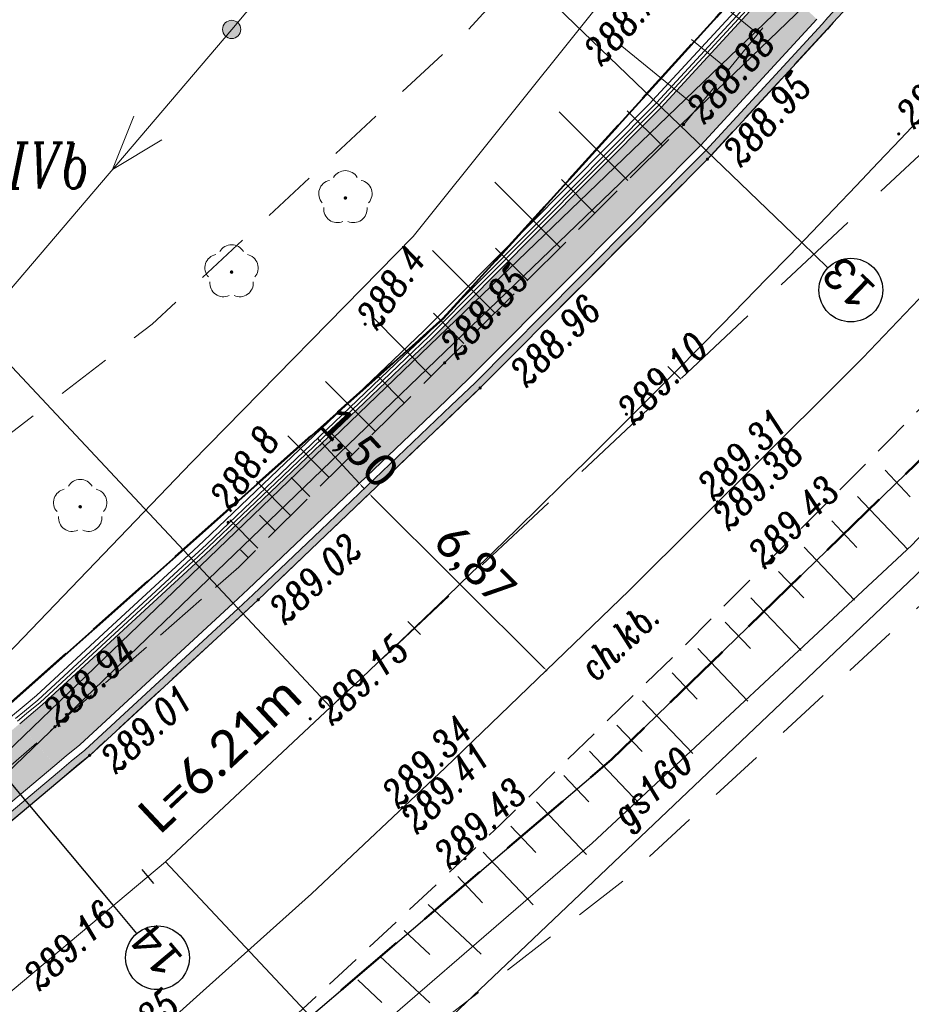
# Model space of a CAD drawing. Header units: metres. Extents: x -1 to 7476305, y 0 to 5497191.
# Tile 55 of 115: x 7475115 to 7475139, y 5496827 to 5496854. Entities that reach past the tile are written whole.
import ezdxf
from ezdxf.enums import TextEntityAlignment as Align

# ---------------------------------------------------------------- set-up
doc = ezdxf.new("R2010")
doc.units = ezdxf.units.M
for name, pattern in [('420-500', [1.5, 1, -0.5]), ('ACAD_ISO04W100', [30, 24, -3, 0, -3]), ('EGBO02-500', [2.5, 1.5, -1]), ('HIDDEN', [0.375, 0.25, -0.125]), ('KTCR02-500', [1.5, 1, -0.5]), ('KTJZ01-500', [2, 1.5, -0.5])]:
    doc.linetypes.add(name, pattern=pattern)
for name, color, linetype, lineweight, true_color in [('BUBZ01_1', 7, 'Continuous', 5, 0x0a0909), ('EGBD03', 7, 'Continuous', 5, 0x0a0909), ('EGBK02', 7, 'Continuous', 5, 0x0a0909), ('EGBO02', 7, 'Continuous', 5, 0x0a0909), ('KTCR02', 7, 'Continuous', 5, 0x0a0909), ('KTJZ01', 7, 'Continuous', 5, 0x0a0909), ('KTKR01', 7, 'Continuous', 5, 0x0a0909), ('KTOK05_01', 7, 'Continuous', 5, 0x0a0909), ('OBOP02_01', 7, 'Continuous', 5, 0x0a0909), ('RTPW01', 7, 'Continuous', 5, 0x0a0909), ('RTPW02', 7, 'Continuous', 5, 0x0a0909), ('suepnn', 7, 'Continuous', 5, 0x0a0909), ('SUPG_01', 7, 'Continuous', 5, 0x0a0909), ('SUSM04_01_E', 7, 'Continuous', 5, 0x0a0909)]:
    doc.layers.add(name, color=color, linetype=linetype, lineweight=lineweight, true_color=true_color)
for name, color, linetype in [('C-DROGI-KORYTARZE', 7, 'Continuous'), ('C-DROGI-PRZEKROJE', 7, 'Continuous'), ('C-DROGI-SYTUACJA', 7, 'Continuous'), ('C-DROGI-SYTUACJA-ETYKIETY', 7, 'Continuous'), ('C-SIECI-RURY', 150, 'Continuous'), ('D_ naprawakonstrukcji', 7, 'Continuous'), ('D_Granice pasa drogowego', 30, '420-500'), ('D_Linia charakterystyczna', 10, 'Continuous'), ('D_wymiary', 7, 'Continuous'), ('S-5_wymiary', 6, 'Continuous')]:
    doc.layers.add(name, color=color, linetype=linetype)
doc.layers.add('S-5_opis_poprzeczka', color=7, linetype='Continuous', lineweight=25)
doc.styles.add('! rom po 1.8mm', font='calibri.ttf', dxfattribs={"height": 0.9})
doc.styles.add('KAMIL', font='calibri.ttf', dxfattribs={"height": 0.75})
doc.styles.add('romans_pochyl', font='calibri.ttf', dxfattribs={"height": 0.75})
doc.styles.add('Style-ITALIC_1250', font='ITALIC_1250.shx')
doc.linetypes.add('KTOK05_01-500', pattern='A,3.75,[13,dgnlstyle-rozp_2015.shx,S=0.002778,R=0,X=0,Y=0],3.75', length=7.5)
doc.linetypes.add('OGRODZENIE1', pattern='A,6.35,-2.54,[133,ltypeshp.shx,S=2.54,R=0,X=-2.54,Y=0],-2.54,25.4', length=36.83)
doc.dimstyles.new('! 500', dxfattribs={"dimscale": 5, "dimtxt": 0.9, "dimasz": 0.18, "dimexe": 0.08, "dimexo": 0.04, "dimgap": 0.07, "dimtad": 1, "dimzin": 1, "dimtxsty": '! rom po 1.8mm', "dimcen": 0.09, "dimclrd": 256, "dimclre": 256, "dimclrt": 256, "dimazin": 1, "dimtfac": 1, "dimtix": 1, "dimtmove": 1, "dimatfit": 1, "dimfxl": 0.2, "dimlwd": -1, "dimlwe": -1, "dimarcsym": 0})

# ---------------------------------------------------------------- blocks, each defined once
blk = doc.blocks.new('*D91')
at = {"layer": 'D_wymiary', "transparency": 16777216}
for p, q in [((7475122.991, 5496842.122), (7475122.93, 5496842.188)), ((7475122.987, 5496841.995), (7475123.081, 5496842.083)), ((7475123.052, 5496842.056), (7475124.072, 5496840.955)), ((7475124.007, 5496840.895), (7475124.101, 5496840.983)), ((7475124.133, 5496840.889), (7475124.194, 5496840.823))]:
    blk.add_line(p, q, dxfattribs=at)
at = {"layer": 'D_wymiary', "lineweight": 30, "transparency": 16777216}
for points in [[(7475123.002, 5496842.132), (7475122.98, 5496842.111), (7475123.052, 5496842.056)], [(7475124.144, 5496840.9), (7475124.122, 5496840.879), (7475124.072, 5496840.955)]]:
    blk.add_solid(points, dxfattribs=at)
at = {"layer": 'Defpoints', "color": 0, "lineweight": 30, "transparency": 16777216}
for p in [(7475122.972, 5496841.982, 289.124), (7475123.992, 5496840.881, 289.095), (7475124.072, 5496840.955)]:
    blk.add_point(p, dxfattribs=at)
at = {"layer": 'D_wymiary', "lineweight": 30, "transparency": 16777216, "insert": (7475123.994, 5496841.906), "char_height": 0.9, "attachment_point": 5, "rotation": 312.8281, "style": '! rom po 1.8mm'}
blk.add_mtext('1,50', dxfattribs=at)
blk = doc.blocks.new('*D92')
at = {"layer": 'D_wymiary', "transparency": 16777216}
for p, q in [((7475124.339, 5496840.661), (7475124.374, 5496840.696)), ((7475124.41, 5496840.604), (7475129.147, 5496835.884)), ((7475129.224, 5496835.834), (7475129.183, 5496835.792))]:
    blk.add_line(p, q, dxfattribs=at)
at = {"layer": 'D_wymiary', "lineweight": 30, "transparency": 16777216}
for points in [[(7475124.42, 5496840.615), (7475124.399, 5496840.593), (7475124.346, 5496840.667)], [(7475129.158, 5496835.895), (7475129.136, 5496835.873), (7475129.211, 5496835.821)]]:
    blk.add_solid(points, dxfattribs=at)
at = {"layer": 'Defpoints', "color": 0, "lineweight": 30, "transparency": 16777216}
for p in [(7475124.325, 5496840.646, 288.974), (7475129.211, 5496835.821), (7475129.238, 5496835.848)]:
    blk.add_point(p, dxfattribs=at)
at = {"layer": 'D_wymiary', "lineweight": 30, "transparency": 16777216, "insert": (7475127.195, 5496838.662), "char_height": 0.9, "attachment_point": 5, "rotation": 315.1057, "style": '! rom po 1.8mm'}
blk.add_mtext('6,87', dxfattribs=at)
blk = doc.blocks.new('510')
at = {"layer": 'SUSM04_01_E', "linetype": 'Continuous', "lineweight": 13, "true_color": 0x7a7a7a}
h = blk.add_hatch(color=8, dxfattribs=at)
edge = h.paths.add_edge_path()
edge.add_arc((0, 0), 0.25, 0, 360)
at = {"layer": 'SUSM04_01_E', "color": 18, "linetype": 'Continuous', "lineweight": 13, "true_color": 0x0a0909}
blk.add_circle((0, 0), 0.25, dxfattribs=at)
blk = doc.blocks.new('RTPW02')
at = {"layer": 'RTPW02', "linetype": 'Continuous', "lineweight": 13, "true_color": 0x0a0909}
h = blk.add_hatch(color=18, dxfattribs=at)
edge = h.paths.add_edge_path()
edge.add_arc((0, 0), 0.045, 0, 360)
blk = doc.blocks.new('RTPW01')
at = {"layer": 'RTPW01', "linetype": 'Continuous', "lineweight": 13, "true_color": 0x0a0909}
h = blk.add_hatch(color=18, dxfattribs=at)
edge = h.paths.add_edge_path()
edge.add_arc((0, 0), 0.045, 0, 360)
blk = doc.blocks.new('MDCP_klauzula')
at = {"layer": 'OBOP02_01', "linetype": 'Continuous', "lineweight": 13}
h = blk.add_hatch(color=252, dxfattribs=at)
edge = h.paths.add_edge_path()
edge.add_arc((7475123.691, 5496848.786), 0.05, 0, 360)
h = blk.add_hatch(color=252, dxfattribs=at)
edge = h.paths.add_edge_path()
edge.add_arc((7475120.566, 5496846.751), 0.05, 0, 360)
h = blk.add_hatch(color=252, dxfattribs=at)
edge = h.paths.add_edge_path()
edge.add_arc((7475116.411, 5496840.31), 0.05, 0, 360)
at = {"layer": 'BUBZ01_1', "color": 252, "linetype": 'Continuous', "lineweight": 18}
for p, q in [((7475133.074, 5496854.87), (7475135.01, 5496853.288)), ((7475131.236, 5496852.988), (7475133.351, 5496851.259)), ((7475133.188, 5496853.132), (7475134.204, 5496852.302)), ((7475129.559, 5496851.152), (7475131.439, 5496849.267)), ((7475131.428, 5496851.18), (7475132.39, 5496850.215)), ((7475127.795, 5496849.221), (7475129.588, 5496847.422)), ((7475129.621, 5496849.292), (7475130.54, 5496848.371)), ((7475126.081, 5496847.345), (7475127.79, 5496845.63)), ((7475127.813, 5496847.405), (7475128.689, 5496846.526)), ((7475124.422, 5496845.529), (7475126.045, 5496843.893)), ((7475126.109, 5496845.625), (7475126.944, 5496844.787)), ((7475123.147, 5496843.751), (7475124.513, 5496842.374)), ((7475124.549, 5496843.922), (7475125.306, 5496843.16)), ((7475122.114, 5496842.256), (7475123.245, 5496841.116)), ((7475123.255, 5496842.374), (7475123.879, 5496841.745)), ((7475122.2, 5496841.113), (7475122.717, 5496840.592)), ((7475139.194, 5496840.583), (7475138.502, 5496841.311)), ((7475121.253, 5496841.011), (7475122.188, 5496840.068)), ((7475139.127, 5496839.136), (7475137.744, 5496840.59)), ((7475121.337, 5496840.081), (7475121.766, 5496839.649)), ((7475120.521, 5496839.953), (7475121.29, 5496839.177)), ((7475137.732, 5496839.194), (7475137.041, 5496839.921)), ((7475137.664, 5496837.748), (7475136.283, 5496839.201)), ((7475120.812, 5496839.131), (7475121.026, 5496838.915)), ((7475136.27, 5496837.806), (7475135.58, 5496838.532)), ((7475136.201, 5496836.361), (7475134.822, 5496837.812)), ((7475134.808, 5496836.418), (7475134.118, 5496837.143)), ((7475134.738, 5496834.973), (7475133.361, 5496836.422)), ((7475133.346, 5496835.029), (7475132.657, 5496835.753)), ((7475133.223, 5496833.536), (7475131.847, 5496834.984)), ((7475131.833, 5496833.593), (7475131.145, 5496834.317)), ((7475131.764, 5496832.152), (7475130.389, 5496833.598)), ((7475130.374, 5496832.209), (7475129.687, 5496832.931)), ((7475130.305, 5496830.768), (7475128.932, 5496832.213)), ((7475128.916, 5496830.824), (7475128.23, 5496831.546)), ((7475128.846, 5496829.384), (7475127.474, 5496830.828)), ((7475127.457, 5496829.44), (7475126.772, 5496830.161)), ((7475127.416, 5496828.029), (7475125.965, 5496829.389)), ((7475126.007, 5496828.021), (7475125.302, 5496828.681)), ((7475126.007, 5496826.693), (7475124.64, 5496827.974)), ((7475124.693, 5496826.699), (7475124.028, 5496827.321))]:
    blk.add_line(p, q, dxfattribs=at)
at = {"layer": 'EGBD03', "color": 96, "linetype": 'Continuous', "lineweight": 30, "flags": 128}
for points in [[(7475120.064, 5496824.042), (7475130.991, 5496833.37), (7475144.36, 5496846.35), (7475158.604, 5496863.121), (7475165.321, 5496871.433), (7475168.18, 5496869.31), (7475184.154, 5496852.062)], [(7475137.148, 5496857.357), (7475126.377, 5496845.473), (7475108.201, 5496829.327), (7475077.978, 5496850.544)]]:
    blk.add_lwpolyline(points, dxfattribs=at)
at = {"layer": 'EGBO02', "color": 252, "linetype": 'EGBO02-500', "lineweight": 18, "flags": 128}
for points in [[(7474912.596, 5496658.952), (7474940.276, 5496686.459), (7474968.571, 5496715.765), (7474999.422, 5496746.255), (7475028.237, 5496772.674), (7475043.438, 5496787.327), (7475072.159, 5496810.289), (7475094.114, 5496826.623), (7475118.388, 5496845.324), (7475126.952, 5496853.278), (7475138.024, 5496865.445)], [(7474926.693, 5496644.766), (7474954.52, 5496672.419), (7474982.797, 5496701.705), (7475013.214, 5496731.767), (7475041.938, 5496758.101), (7475056.651, 5496772.284), (7475084.376, 5496794.45), (7475106.187, 5496810.677), (7475131.323, 5496830.043), (7475141.178, 5496839.195), (7475152.816, 5496851.985)]]:
    blk.add_lwpolyline(points, dxfattribs=at)
at = {"layer": 'KTCR02', "color": 252, "linetype": 'KTCR02-500', "lineweight": 18, "flags": 128}
blk.add_lwpolyline([(7475114.805, 5496819.205), (7475116.53, 5496820.77), (7475120.11, 5496823.86), (7475119.87, 5496824.19), (7475121.36, 5496825.45), (7475124.15, 5496828.04), (7475127.95, 5496831.59), (7475132.86, 5496836.36), (7475138.62, 5496842.14), (7475143.52, 5496847.2), (7475145.6, 5496849.43), (7475149.48, 5496853.74), (7475155.06, 5496860.11), (7475160.92, 5496867.05), (7475163.7, 5496870.11)], dxfattribs=at)
at = {"layer": 'KTJZ01', "color": 252, "linetype": 'KTJZ01-500', "lineweight": 18, "flags": 128}
for points in [[(7474940.948, 5496678.227), (7474942.744, 5496679.768), (7474947.468, 5496684.472), (7474951.738, 5496688.783), (7474958.027, 5496695.193), (7474962.097, 5496699.235), (7474965.673, 5496702.794), (7474969.754, 5496707.034), (7474981.843, 5496719.552), (7474986.871, 5496724.456), (7474990.284, 5496728.016), (7474993.046, 5496730.57), (7474995.803, 5496733.399), (7474999.755, 5496737.308), (7475005.043, 5496742.399), (7475009.082, 5496746.263), (7475016.386, 5496752.922), (7475018.661, 5496754.834), (7475020.089, 5496756.127), (7475022.831, 5496758.571), (7475025.815, 5496761.182), (7475031.927, 5496766.616), (7475037.923, 5496771.877), (7475045.276, 5496778.075), (7475048.776, 5496780.871), (7475053.275, 5496784.409), (7475057.865, 5496787.982), (7475065.68, 5496793.821), (7475071.675, 5496798.251), (7475080.197, 5496804.617), (7475085.951, 5496808.863), (7475092.068, 5496813.415), (7475094.463, 5496815.318), (7475099.029, 5496818.877), (7475104.515, 5496823.229), (7475105.014, 5496823.868), (7475110.261, 5496828.106), (7475116.671, 5496833.487), (7475121.299, 5496837.758), (7475127.388, 5496843.57), (7475133.626, 5496849.85), (7475138.23, 5496854.845), (7475143.855, 5496861.074), (7475148.205, 5496866.026), (7475154.747, 5496873.863), (7475160.368, 5496880.935), (7475164.02, 5496885.897), (7475167.465, 5496890.774), (7475169.395, 5496893.556), (7475177.645, 5496905.781), (7475183.716, 5496915.79), (7475187.356, 5496922.37), (7475191.312, 5496929.431), (7475194.505, 5496935.684), (7475198.366, 5496943.242), (7475201.584, 5496949.716), (7475204.91, 5496956.567), (7475209.898, 5496967.043), (7475214.268, 5496976.102), (7475219.085, 5496986.161), (7475221.068, 5496990.37), (7475223.563, 5496995.716), (7475227.167, 5497003.081), (7475229.52, 5497008.043), (7475233.202, 5497015.17), (7475236.644, 5497022.005), (7475242.538, 5497033.041), (7475245.538, 5497037.898), (7475247.914, 5497042.007), (7475248.707, 5497043.191), (7475252.159, 5497048.588), (7475253.518, 5497050.557), (7475256.496, 5497054.779), (7475262.407, 5497062.145), (7475264.477, 5497064.71), (7475272.511, 5497072.714), (7475276.959, 5497077.087), (7475283.019, 5497082.422), (7475288.616, 5497087.275), (7475294.096, 5497092.097)], [(7475109.572, 5496828.894), (7475115.718, 5496834.272), (7475120.762, 5496838.653), (7475126.415, 5496844.26), (7475132.972, 5496850.795), (7475137.379, 5496856.186)]]:
    blk.add_lwpolyline(points, dxfattribs=at)
at = {"layer": 'KTKR01', "color": 252, "linetype": 'Continuous', "lineweight": 18, "flags": 128}
blk.add_lwpolyline([(7475101.86, 5496811.91), (7475106.85, 5496815.81), (7475111.5, 5496819.66), (7475114.76, 5496822.5), (7475119.79, 5496827.02), (7475122.76, 5496829.69), (7475126.43, 5496833.14), (7475131.48, 5496838.01), (7475137.18, 5496843.68), (7475137.89, 5496844.4), (7475141.35, 5496848.02), (7475142.03, 5496848.8), (7475144.07, 5496850.97), (7475147.78, 5496855.12), (7475153.39, 5496861.5), (7475159.21, 5496868.39), (7475159.46, 5496868.65), (7475160, 5496869.1), (7475160.7, 5496869.53), (7475161.53, 5496869.84), (7475162.6, 5496870.07), (7475163.7, 5496870.11)], dxfattribs=at)
at = {"layer": 'KTOK05_01', "color": 252, "linetype": 'KTOK05_01-500', "lineweight": 18, "flags": 128}
for points in [[(7475122.414, 5496822.339), (7475139.326, 5496838.418), (7475144.669, 5496843.944), (7475148.115, 5496847.748), (7475151.551, 5496851.482), (7475165.023, 5496866.878), (7475167.783, 5496867.081), (7475181.41, 5496852.427), (7475181.882, 5496850.077)], [(7475135.208, 5496859.808), (7475125.551, 5496847.728), (7475119.469, 5496841.523), (7475113.741, 5496835.569), (7475107.922, 5496829.692), (7475092.78, 5496840.482)]]:
    blk.add_lwpolyline(points, dxfattribs=at)
at = {"layer": 'OBOP02_01', "color": 252, "linetype": 'Continuous', "lineweight": 13}
for centre, start, end in [((7475123.691, 5496849.161), 30.1471, 149.8529), ((7475123.334, 5496848.902), 102.1471, 221.8529), ((7475124.047, 5496848.902), 318.1471, 77.8529), ((7475123.47, 5496848.483), 174.1472, 293.8529), ((7475123.911, 5496848.483), 246.1471, 5.8529), ((7475120.566, 5496847.126), 30.1471, 149.8529), ((7475120.209, 5496846.867), 102.1471, 221.8529), ((7475120.922, 5496846.867), 318.1471, 77.8529), ((7475120.345, 5496846.448), 174.1472, 293.8529), ((7475120.786, 5496846.448), 246.1471, 5.8529), ((7475116.411, 5496840.685), 30.1471, 149.8529), ((7475116.054, 5496840.426), 102.1471, 221.8529), ((7475116.768, 5496840.426), 318.1471, 77.8529), ((7475116.191, 5496840.007), 174.1472, 293.8529), ((7475116.631, 5496840.007), 246.1471, 5.8529)]:
    blk.add_arc(centre, 0.375, start, end, dxfattribs=at)
at = {"layer": 'suepnn', "color": 1, "linetype": 'Continuous', "lineweight": 13, "true_color": 0xfa0000, "flags": 128}
for points in [[(7475150.132, 5496888.614), (7475120.569, 5496853.412), (7475104.149, 5496834.137), (7475077.663, 5496851.293)], [(7475118.648, 5496850.386), (7475117.294, 5496849.568), (7475117.886, 5496851.034)]]:
    blk.add_lwpolyline(points, dxfattribs=at)
at = {"layer": 'SUPG_01', "color": 52, "linetype": 'Continuous', "lineweight": 13, "true_color": 0xbebf00, "flags": 128}
blk.add_lwpolyline([(7475219.985, 5496961.641), (7475214.723, 5496950.856), (7475209.612, 5496940.016), (7475205.056, 5496928.915), (7475199.539, 5496918.258), (7475199.04, 5496917.21), (7475193.423, 5496906.606), (7475187.57, 5496896.13), (7475187.32, 5496895.83), (7475187.01, 5496895.53), (7475180.2, 5496889.69), (7475179.89, 5496889.45), (7475179.67, 5496889.14), (7475177.102, 5496885.735), (7475170.43, 5496876.96), (7475169.85, 5496876.174), (7475164.127, 5496868.437), (7475162.714, 5496866.527), (7475155.215, 5496857.159), (7475147.476, 5496847.987), (7475139.24, 5496839.26), (7475130.46, 5496831.08), (7475122.42, 5496824.12)], dxfattribs=at)
at = {"layer": 'RTPW01', "color": 252, "linetype": 'Continuous', "lineweight": 18}
for p in [(7475131.596, 5496853.382), (7475124.233, 5496845.322), (7475120.471, 5496839.88)]:
    blk.add_blockref('RTPW01', p, dxfattribs=at)
at = {"layer": 'RTPW02', "color": 252, "linetype": 'Continuous', "lineweight": 18}
for p in [(7475132.974, 5496850.802), (7475138.878, 5496850.544), (7475133.626, 5496849.85), (7475126.415, 5496844.26), (7475127.388, 5496843.57), (7475131.404, 5496842.851), (7475133.903, 5496840.444), (7475133.99, 5496840.376), (7475135.45, 5496838.891), (7475121.299, 5496837.758), (7475115.718, 5496834.272), (7475122.724, 5496834.49), (7475116.671, 5496833.487), (7475125.251, 5496832.051), (7475125.344, 5496831.992), (7475126.972, 5496830.65)]:
    blk.add_blockref('RTPW02', p, dxfattribs=at)
at = {"layer": 'SUSM04_01_E', "color": 252, "linetype": 'Continuous', "lineweight": 18}
blk.add_blockref('510', (7475120.569, 5496853.412), dxfattribs=at)
at = {"layer": 'EGBK02', "color": 252, "linetype": 'Continuous', "lineweight": 18, "style": 'Style-ITALIC_1250', "width": 0.8}
blk.add_text('Br-RIVb', height=1.25, dxfattribs=at).set_placement((7475110.525, 5496849.049))
at = {"layer": 'KTKR01', "color": 252, "linetype": 'Continuous', "lineweight": 18, "style": 'Style-ITALIC_1250', "width": 0.8}
blk.add_text('ch.kb.', height=0.75, rotation=43.9605, dxfattribs=at).set_placement((7475130.559, 5496835.485))
at = {"layer": 'RTPW01', "color": 252, "linetype": 'Continuous', "lineweight": 18, "style": 'Style-ITALIC_1250', "width": 0.8}
for s, rotation, p in [('288.2', 47.5876, (7475130.72, 5496852.381)), ('288.4', 55.3443, (7475124.56, 5496845.123)), ('288.8', 55.3443, (7475120.539, 5496840.157))]:
    blk.add_text(s, height=0.75, rotation=rotation, dxfattribs=at).set_placement(p)
at = {"layer": 'RTPW02', "color": 252, "linetype": 'Continuous', "lineweight": 18, "style": 'Style-ITALIC_1250', "width": 0.8}
for s, rotation, p in [('288.88', 47.9169, (7475133.543, 5496850.795)), ('289.07', 47.9169, (7475139.302, 5496850.664)), ('288.95', 47.9169, (7475134.546, 5496849.616)), ('288.85', 47.5876, (7475126.775, 5496844.333)), ('288.96', 44.8488, (7475128.664, 5496843.562)), ('289.10', 44.8488, (7475131.608, 5496842.529)), ('289.31', 44.8488, (7475133.807, 5496840.451)), ('289.38', 44.8488, (7475134.216, 5496839.634)), ('289.43', 44.8488, (7475135.199, 5496838.589)), ('289.02', 43.0519, (7475122.032, 5496837.049)), ('289.15', 43.0519, (7475123.326, 5496834.284)), ('288.94', 41.9431, (7475115.814, 5496834.255)), ('289.01', 41.9431, (7475117.392, 5496832.956)), ('289.34', 44.8488, (7475125.146, 5496832.012)), ('289.41', 44.8488, (7475125.658, 5496831.302)), ('289.43', 43.0519, (7475126.555, 5496830.341)), ('289.16', 43.0519, (7475115.294, 5496826.994)), ('289.35', 41.9431, (7475116.981, 5496824.595))]:
    blk.add_text(s, height=0.75, rotation=rotation, dxfattribs=at).set_placement(p)
at = {"layer": 'SUPG_01', "color": 52, "linetype": 'Continuous', "lineweight": 13, "true_color": 0xbebf00, "style": 'Style-ITALIC_1250', "width": 0.8}
blk.add_text('gs160', height=0.75, rotation=42.9758, dxfattribs=at).set_placement((7475132.12, 5496832.627), align=Align.MIDDLE_CENTER)
blk = doc.blocks.new('AeccTickLine')
at = {"color": 0, "linetype": 'ByBlock', "lineweight": -2}
blk.add_line((0, 1), (0, -1), dxfattribs=at)
blk = doc.blocks.new('kolo')
at = {"layer": 'S-5_wymiary'}
blk.add_circle((-0.91, 0), 0.91, dxfattribs=at)

msp = doc.modelspace()

# ---------------------------------------------------------------- linework, layer by layer
at = {"layer": 'D_ naprawakonstrukcji', "color": 18, "lineweight": 30, "true_color": 0x000000, "flags": 128}
msp.add_lwpolyline([(7475207.108, 5496966.534), (7475200.594, 5496952.761), (7475195.041, 5496942.357), (7475186.706, 5496926.741), (7475181.863, 5496917.665), (7475180.812, 5496915.697), (7475174.258, 5496906.159), (7475161.354, 5496887.311), (7475156.287, 5496881.059), (7475137.148, 5496857.357), (7475129.378, 5496848.794), (7475126.377, 5496845.473), (7475122.357, 5496841.906), (7475113.346, 5496833.897), (7475108.201, 5496829.327), (7475103.572, 5496825.562), (7475101.251, 5496823.675), (7475097.151, 5496820.343), (7475092.412, 5496817.061), (7475083.189, 5496810.712)], dxfattribs=at)
at = {"layer": 'D_Granice pasa drogowego', "lineweight": 50, "ltscale": 2, "flags": 128}
msp.add_lwpolyline([(7474871.194, 5496602.021), (7474875.844, 5496605.985), (7474886.51, 5496614.328), (7474893.187, 5496619.551), (7474906.364, 5496629.859), (7474908.002, 5496630.38), (7474914.804, 5496638.74), (7474928.905, 5496651.777), (7474946.406, 5496669.552), (7474957.321, 5496680.639), (7474994.148, 5496718.045), (7475014.642, 5496738.841), (7475028.014, 5496750.844), (7475033.755, 5496755.998), (7475037.841, 5496759.479), (7475046.672, 5496767.002), (7475050.423, 5496770.198), (7475056.626, 5496775.2), (7475065.197, 5496781.478), (7475069.506, 5496784.668), (7475083.953, 5496795.64), (7475091.313, 5496801.229), (7475097.69, 5496806.073), (7475103.398, 5496810.407), (7475110.576, 5496816.081), (7475114.68, 5496819.326), (7475120.064, 5496824.042), (7475130.991, 5496833.37), (7475144.36, 5496846.35), (7475159.914, 5496864.742), (7475165.321, 5496871.433), (7475168.549, 5496875.377), (7475175.09, 5496884.328), (7475189.457, 5496903.989), (7475193.179, 5496911.075), (7475198.108, 5496920.456), (7475202.904, 5496929.586), (7475209.984, 5496944.676), (7475224.229, 5496974.661), (7475228.871, 5496985.456), (7475234.774, 5496999.181), (7475235.211, 5497000), (7475244.883, 5497018.143), (7475247.158, 5497021.622), (7475253.509, 5497032.362), (7475263.655, 5497046.357), (7475275.03, 5497059.7), (7475278.404, 5497063.267), (7475280.249, 5497065.127), (7475283.737, 5497068.192), (7475289.77, 5497074.68), (7475292.049, 5497076.649), (7475298.288, 5497082.039), (7475318.081, 5497097.784), (7475318.6, 5497101.12), (7475308.342, 5497109.277), (7475299.764, 5497105.915), (7475300.031, 5497102.685), (7475290.434, 5497094.878), (7475285.765, 5497091.08), (7475277.631, 5497083.259), (7475263.588, 5497069.572), (7475259.571, 5497065.54), (7475255.16, 5497060.7), (7475248.447, 5497051.193), (7475241.071, 5497040.575), (7475236.851, 5497034.5), (7475232.87, 5497026.192), (7475228.603, 5497017.286), (7475222.129, 5497003.773), (7475221.6, 5497002.67), (7475223.058, 5497002.07), (7475222.491, 5496999.056), (7475222.104, 5496998.239), (7475217.488, 5496988.479), (7475214.662, 5496982.503), (7475211.997, 5496976.871), (7475210.402, 5496973.497), (7475207.108, 5496966.534), (7475200.594, 5496952.761), (7475195.041, 5496942.357), (7475186.706, 5496926.741), (7475181.863, 5496917.665), (7475180.812, 5496915.697), (7475174.258, 5496906.159), (7475161.354, 5496887.311), (7475156.287, 5496881.059), (7475137.148, 5496857.357), (7475129.378, 5496848.794), (7475126.377, 5496845.473), (7475122.357, 5496841.906), (7475113.346, 5496833.897), (7475108.201, 5496829.327), (7475103.572, 5496825.562), (7475101.251, 5496823.675), (7475097.151, 5496820.343), (7475092.412, 5496817.061), (7475083.189, 5496810.712), (7475063.35, 5496796.429), (7475055.25, 5496790.597), (7475035.25, 5496773.04), (7475032.26, 5496770.67), (7475010.572, 5496750.962), (7475002.025, 5496743.149), (7474993.311, 5496735.182), (7474991.33, 5496733.29), (7474987.11, 5496729.262), (7474981.728, 5496724.125), (7474978.688, 5496721.224), (7474975.041, 5496717.744), (7474967.615, 5496710.352), (7474955.357, 5496698.026), (7474948.808, 5496691.442), (7474943.173, 5496685.776), (7474941.426, 5496684.019), (7474940.056, 5496682.642), (7474939.655, 5496682.287), (7474931.483, 5496675.053), (7474923.147, 5496667.674), (7474919.881, 5496664.783), (7474908.976, 5496655.13), (7474905.9, 5496652.407), (7474901.86, 5496653.48)], dxfattribs=at)

# ---------------------------------------------------------------- dimensions: what is measured, and where the dimension line sits
at = {"layer": 'D_wymiary', "color": 18, "lineweight": 30, "true_color": 0x000000}
dim = msp.add_aligned_dim(p1=(7475122.972, 5496841.982, 289.124), p2=(7475123.992, 5496840.881, 289.095), distance=0.109, dimstyle='! 500', override={"dimscale": 0.5}, dxfattribs=at)
dim.commit()
dim.dimension.update_dxf_attribs({"geometry": '*D91', "text_midpoint": (7475123.994, 5496841.906)})
dim = msp.add_linear_dim(base=(7475129.211, 5496835.821), p1=(7475124.325, 5496840.646, 288.974), p2=(7475129.238, 5496835.848), angle=135.1057, dimstyle='! 500', override={"dimscale": 0.5}, dxfattribs=at)
dim.commit()
dim.dimension.update_dxf_attribs({"geometry": '*D92', "text_midpoint": (7475127.195, 5496838.662)})

# ---------------------------------------------------------------- next in the draw order: block references
at = {"layer": 'RTPW01', "color": 18, "lineweight": 30, "true_color": 0x000000}
msp.add_blockref('MDCP_klauzula', (0, 0), dxfattribs=at)

# ---------------------------------------------------------------- next in the draw order: hatches: boundary and pattern name
at = {"layer": 'C-DROGI-KORYTARZE', "linetype": 'Continuous', "lineweight": -3, "true_color": 0xfeeab9}
for points in [[(7475136.627, 5496853.696), (7475133.442, 5496850.232), (7475133.338, 5496850.128), (7475129.956, 5496846.723), (7475127.107, 5496843.855), (7475126.453, 5496843.231), (7475122.876, 5496839.816), (7475121.025, 5496838.049), (7475120.609, 5496837.666), (7475116.397, 5496833.779), (7475116.03, 5496833.47), (7475115.715, 5496833.206), (7475114.751, 5496834.356), (7475115.004, 5496834.565), (7475115.371, 5496834.873), (7475119.583, 5496838.76), (7475119.997, 5496839.142), (7475121.84, 5496840.901), (7475125.403, 5496844.302), (7475126.054, 5496844.923), (7475128.891, 5496847.779), (7475132.259, 5496851.169), (7475132.362, 5496851.273), (7475135.534, 5496854.723), (7475136.627, 5496853.696)], [(7475115.714, 5496833.206), (7475110.004, 5496828.412), (7475104.929, 5496824.105), (7475104.258, 5496823.535), (7475101.398, 5496821.267), (7475098.786, 5496819.195), (7475096.545, 5496817.448), (7475094.634, 5496815.958), (7475093.723, 5496817.15), (7475095.634, 5496818.64), (7475097.875, 5496820.387), (7475100.434, 5496822.416), (7475103.294, 5496824.685), (7475103.965, 5496825.254), (7475109.04, 5496829.562), (7475114.75, 5496834.355), (7475115.714, 5496833.206)]]:
    msp.add_hatch(color=254, dxfattribs=at).paths.add_polyline_path(points, flags=0)
at = {"layer": 'C-DROGI-PRZEKROJE', "linetype": 'Continuous', "lineweight": -3}
for points in [[(7475196.073, 5496938.754), (7475194.505, 5496935.684), (7475191.525, 5496929.848), (7475191.312, 5496929.431), (7475190.91, 5496928.713), (7475189.318, 5496925.872), (7475189.074, 5496925.436), (7475187.356, 5496922.37), (7475186.752, 5496921.278), (7475184.356, 5496916.947), (7475183.716, 5496915.79), (7475181.834, 5496912.688), (7475179.267, 5496908.455), (7475177.645, 5496905.781), (7475176.624, 5496904.269), (7475173.855, 5496900.165), (7475171.086, 5496896.062), (7475169.395, 5496893.556), (7475168.297, 5496891.973), (7475167.465, 5496890.774), (7475165.451, 5496887.922), (7475164.02, 5496885.897), (7475162.555, 5496883.906), (7475160.368, 5496880.935), (7475159.582, 5496879.946), (7475158.551, 5496878.648), (7475156.501, 5496876.07), (7475154.747, 5496873.863), (7475153.38, 5496872.226), (7475150.207, 5496868.425), (7475148.205, 5496866.026), (7475147, 5496864.654), (7475143.855, 5496861.074), (7475143.733, 5496860.935), (7475140.413, 5496857.262), (7475138.23, 5496854.845), (7475137.082, 5496853.6), (7475136.919, 5496853.422), (7475136.773, 5496853.559), (7475136.936, 5496853.737), (7475138.083, 5496854.981), (7475140.265, 5496857.397), (7475143.583, 5496861.068), (7475143.705, 5496861.207), (7475146.848, 5496864.785), (7475148.053, 5496866.156), (7475150.054, 5496868.554), (7475153.225, 5496872.352), (7475154.591, 5496873.989), (7475156.344, 5496876.194), (7475158.392, 5496878.771), (7475159.423, 5496880.068), (7475160.209, 5496881.057), (7475162.394, 5496884.026), (7475163.859, 5496886.016), (7475165.289, 5496888.04), (7475167.302, 5496890.89), (7475168.133, 5496892.089), (7475169.231, 5496893.671), (7475170.921, 5496896.176), (7475173.688, 5496900.276), (7475176.456, 5496904.377), (7475177.476, 5496905.889), (7475179.097, 5496908.561), (7475181.663, 5496912.791), (7475183.544, 5496915.892), (7475184.183, 5496917.048), (7475186.578, 5496921.377), (7475187.181, 5496922.468), (7475188.898, 5496925.533), (7475189.143, 5496925.969), (7475190.731, 5496928.803), (7475191.133, 5496929.521), (7475191.346, 5496929.938), (7475194.326, 5496935.774), (7475195.894, 5496938.844), (7475196.073, 5496938.754)], [(7475136.919, 5496853.422), (7475133.73, 5496849.954), (7475133.626, 5496849.85), (7475130.24, 5496846.441), (7475127.388, 5496843.57), (7475126.733, 5496842.945), (7475123.152, 5496839.526), (7475121.299, 5496837.758), (7475120.883, 5496837.374), (7475116.671, 5496833.487), (7475116.304, 5496833.179), (7475115.972, 5496832.9), (7475115.843, 5496833.053), (7475116.166, 5496833.325), (7475116.534, 5496833.633), (7475120.746, 5496837.52), (7475121.162, 5496837.904), (7475123.013, 5496839.671), (7475126.593, 5496843.088), (7475127.247, 5496843.713), (7475130.098, 5496846.582), (7475133.482, 5496849.989), (7475133.586, 5496850.094), (7475136.773, 5496853.559), (7475136.919, 5496853.422)], [(7475115.971, 5496832.899), (7475110.261, 5496828.106), (7475105.186, 5496823.798), (7475104.515, 5496823.229), (7475101.655, 5496820.96), (7475099.029, 5496818.877), (7475096.787, 5496817.13), (7475094.877, 5496815.64), (7475094.755, 5496815.8), (7475096.666, 5496817.289), (7475098.907, 5496819.036), (7475101.526, 5496821.114), (7475104.386, 5496823.383), (7475105.057, 5496823.952), (7475110.132, 5496828.26), (7475115.842, 5496833.053), (7475115.971, 5496832.899)]]:
    msp.add_hatch(color=5, dxfattribs=at).paths.add_polyline_path(points, flags=0)

# ---------------------------------------------------------------- next in the draw order: linework, layer by layer
at = {"layer": 'C-DROGI-KORYTARZE', "color": 202, "linetype": 'OGRODZENIE1', "lineweight": 15, "ltscale": 0.1}
msp.add_polyline3d([(7475135.466, 5496854.786, 290.151), (7475132.296, 5496851.337, 290.196), (7475132.193, 5496851.233, 290.205), (7475128.825, 5496847.844, 290.183), (7475125.989, 5496844.988, 290.22), (7475125.338, 5496844.367, 290.223), (7475121.777, 5496840.968, 290.24), (7475119.934, 5496839.209, 290.28), (7475119.52, 5496838.827, 290.97), (7475115.309, 5496834.94, 290.269), (7475114.941, 5496834.632, 290.267), (7475114.691, 5496834.426, 290.265)], dxfattribs=at)
at = {"layer": 'C-DROGI-PRZEKROJE', "color": 10, "linetype": 'Continuous', "lineweight": 15, "ltscale": 0.3}
for points in [[(7475173.689, 5496900.276, 288.7), (7475170.921, 5496896.175, 288.723), (7475169.231, 5496893.67, 288.786), (7475168.133, 5496892.088, 288.796), (7475167.302, 5496890.89, 288.803), (7475165.289, 5496888.04, 288.798), (7475163.859, 5496886.016, 288.818), (7475162.395, 5496884.026, 288.782), (7475160.209, 5496881.056, 288.828), (7475159.423, 5496880.068, 288.775), (7475158.393, 5496878.771, 288.789), (7475156.344, 5496876.194, 288.816), (7475154.591, 5496873.988, 288.838), (7475153.225, 5496872.352, 288.768), (7475150.054, 5496868.553, 288.841), (7475148.053, 5496866.156, 288.873), (7475146.848, 5496864.785, 288.754), (7475143.705, 5496861.207, 288.835), (7475143.583, 5496861.067, 288.834), (7475140.265, 5496857.397, 288.811), (7475138.083, 5496854.981, 288.859), (7475136.936, 5496853.736, 288.869), (7475136.773, 5496853.559, 288.871)], [(7475173.855, 5496900.165, 288.72), (7475171.086, 5496896.062, 288.743), (7475169.395, 5496893.556, 288.806), (7475168.297, 5496891.973, 288.816), (7475167.465, 5496890.774, 288.823), (7475165.451, 5496887.922, 288.818), (7475164.02, 5496885.897, 288.838), (7475162.555, 5496883.906, 288.802), (7475160.368, 5496880.935, 288.848), (7475159.582, 5496879.946, 288.795), (7475158.551, 5496878.648, 288.809), (7475156.501, 5496876.07, 288.836), (7475154.747, 5496873.863, 288.858), (7475153.38, 5496872.226, 288.788), (7475150.207, 5496868.425, 288.861), (7475148.205, 5496866.026, 288.893), (7475147, 5496864.654, 288.774), (7475143.855, 5496861.074, 288.855), (7475143.733, 5496860.935, 288.854), (7475140.413, 5496857.262, 288.831), (7475138.23, 5496854.845, 288.879), (7475137.082, 5496853.6, 288.889), (7475136.919, 5496853.422, 288.891)], [(7475135.534, 5496854.723, 289.041), (7475132.362, 5496851.273, 289.086), (7475132.259, 5496851.169, 289.095), (7475128.891, 5496847.779, 289.073), (7475126.054, 5496844.923, 289.11), (7475125.403, 5496844.302, 289.113), (7475121.84, 5496840.901, 289.13), (7475119.997, 5496839.142, 289.17), (7475119.583, 5496838.76, 289.86), (7475115.371, 5496834.873, 289.159), (7475115.004, 5496834.565, 289.157), (7475114.751, 5496834.356, 289.155)], [(7475134.807, 5496854.376, 289.015), (7475132.123, 5496851.464, 289.056), (7475132.046, 5496851.381, 289.065), (7475128.686, 5496847.998, 289.043), (7475125.852, 5496845.145, 289.08), (7475125.215, 5496844.537, 289.083), (7475121.636, 5496841.121, 289.1), (7475119.795, 5496839.363, 289.14), (7475119.39, 5496838.99, 289.83), (7475117.302, 5496837.063, 289.565), (7475115.209, 5496835.132, 289.129), (7475114.874, 5496834.85, 289.127), (7475114.551, 5496834.58, 289.125), (7475108.836, 5496829.782, 289.149), (7475103.757, 5496825.471, 289.168), (7475103.109, 5496824.921, 289.196), (7475100.273, 5496822.671, 289.113), (7475097.66, 5496820.598, 289.206), (7475095.424, 5496818.856, 289.126), (7475093.513, 5496817.366, 289.216), (7475093.51, 5496817.377, 289.251), (7475090.714, 5496815.148, 289.271), (7475084.623, 5496810.615, 289.288)], [(7475136.627, 5496853.696, 289.011), (7475133.442, 5496850.232, 289.056), (7475133.338, 5496850.128, 289.065), (7475129.956, 5496846.723, 289.043), (7475127.107, 5496843.855, 289.08), (7475126.453, 5496843.231, 289.083), (7475122.876, 5496839.816, 289.1), (7475121.025, 5496838.049, 289.14), (7475120.609, 5496837.666, 289.83), (7475116.397, 5496833.779, 289.129), (7475116.03, 5496833.47, 289.127), (7475115.715, 5496833.206, 289.125)], [(7475136.773, 5496853.559, 288.871), (7475133.586, 5496850.093, 288.916), (7475133.482, 5496849.989, 288.925), (7475130.098, 5496846.582, 288.903), (7475127.248, 5496843.712, 288.94), (7475126.593, 5496843.088, 288.943), (7475123.014, 5496839.671, 288.96), (7475121.162, 5496837.904, 289), (7475120.746, 5496837.52, 289.69), (7475116.534, 5496833.633, 288.989), (7475116.167, 5496833.324, 288.987), (7475115.843, 5496833.053, 288.985)], [(7475136.919, 5496853.422, 288.891), (7475133.73, 5496849.954, 288.936), (7475133.626, 5496849.85, 288.945), (7475130.24, 5496846.441, 288.923), (7475127.388, 5496843.57, 288.96), (7475126.733, 5496842.945, 288.963), (7475123.152, 5496839.526, 288.98), (7475121.299, 5496837.758, 289.02), (7475120.883, 5496837.374, 289.71), (7475116.671, 5496833.487, 289.009), (7475116.304, 5496833.179, 289.007), (7475115.972, 5496832.9, 289.005)], [(7475115.714, 5496833.206, 289.125), (7475110.004, 5496828.412, 289.149), (7475104.929, 5496824.105, 289.168), (7475104.258, 5496823.535, 289.196), (7475101.398, 5496821.267, 289.113), (7475098.786, 5496819.195, 289.206), (7475096.545, 5496817.448, 289.126), (7475094.634, 5496815.958, 289.216)], [(7475115.842, 5496833.052, 288.985), (7475110.132, 5496828.259, 289.009), (7475105.057, 5496823.952, 289.028), (7475104.386, 5496823.382, 289.056), (7475101.527, 5496821.114, 288.973), (7475098.908, 5496819.036, 289.066), (7475096.666, 5496817.289, 288.986), (7475094.755, 5496815.799, 289.076)], [(7475115.971, 5496832.899, 289.005), (7475110.261, 5496828.106, 289.029), (7475105.186, 5496823.798, 289.048), (7475104.515, 5496823.229, 289.076), (7475101.655, 5496820.96, 288.993), (7475099.029, 5496818.877, 289.086), (7475096.787, 5496817.13, 289.006), (7475094.877, 5496815.64, 289.096)]]:
    msp.add_polyline3d(points, dxfattribs=at)
at = {"layer": 'C-DROGI-PRZEKROJE', "color": 7, "linetype": 'Continuous', "lineweight": -3}
for points in [[(7475173.855, 5496900.165, 288.7), (7475171.086, 5496896.062, 288.723), (7475169.395, 5496893.556, 288.786), (7475168.297, 5496891.973, 288.796), (7475167.465, 5496890.774, 288.803), (7475165.451, 5496887.922, 288.798), (7475164.02, 5496885.897, 288.818), (7475162.555, 5496883.906, 288.782), (7475160.368, 5496880.935, 288.828), (7475159.582, 5496879.946, 288.775), (7475158.551, 5496878.648, 288.789), (7475156.501, 5496876.07, 288.816), (7475154.747, 5496873.863, 288.838), (7475153.38, 5496872.226, 288.768), (7475150.207, 5496868.425, 288.841), (7475148.205, 5496866.026, 288.873), (7475147, 5496864.654, 288.754), (7475143.855, 5496861.074, 288.835), (7475143.733, 5496860.935, 288.834), (7475140.413, 5496857.262, 288.811), (7475138.23, 5496854.845, 288.859), (7475137.082, 5496853.6, 288.869), (7475136.919, 5496853.422, 288.871)], [(7475136.919, 5496853.422, 288.871), (7475133.73, 5496849.954, 288.916), (7475133.626, 5496849.85, 288.925), (7475130.24, 5496846.441, 288.903), (7475127.388, 5496843.57, 288.94), (7475126.733, 5496842.945, 288.943), (7475123.152, 5496839.526, 288.96), (7475121.299, 5496837.758, 289), (7475120.883, 5496837.374, 289.69), (7475116.671, 5496833.487, 288.989), (7475116.304, 5496833.179, 288.987), (7475115.972, 5496832.9, 288.985)], [(7475115.971, 5496832.899, 288.985), (7475110.261, 5496828.106, 289.009), (7475105.186, 5496823.798, 289.028), (7475104.515, 5496823.229, 289.056), (7475101.655, 5496820.96, 288.973), (7475099.029, 5496818.877, 289.066), (7475096.787, 5496817.13, 288.986), (7475094.877, 5496815.64, 289.076)]]:
    msp.add_polyline3d(points, dxfattribs=at)
at = {"layer": 'C-DROGI-PRZEKROJE', "color": 30, "linetype": 'Continuous', "lineweight": 15}
for points in [[(7475135.402, 5496854.846, 289.041), (7475132.232, 5496851.398, 289.086), (7475132.129, 5496851.294, 289.095), (7475128.763, 5496847.906, 289.073), (7475125.928, 5496845.051, 289.11), (7475125.277, 5496844.43, 289.113), (7475121.716, 5496841.031, 289.13), (7475119.874, 5496839.273, 289.17), (7475119.46, 5496838.891, 289.86), (7475115.248, 5496835.004, 289.159), (7475114.881, 5496834.696, 289.157), (7475114.635, 5496834.494, 289.155)], [(7475135.534, 5496854.723, 289.041), (7475132.362, 5496851.273, 289.086), (7475132.259, 5496851.169, 289.095), (7475128.891, 5496847.779, 289.073), (7475126.054, 5496844.923, 289.11), (7475125.403, 5496844.302, 289.113), (7475121.84, 5496840.901, 289.13), (7475119.997, 5496839.142, 289.17), (7475119.583, 5496838.76, 289.86), (7475115.371, 5496834.873, 289.159), (7475115.004, 5496834.565, 289.157), (7475114.751, 5496834.356, 289.155)]]:
    msp.add_polyline3d(points, dxfattribs=at)
at = {"layer": 'C-DROGI-PRZEKROJE', "color": 1, "linetype": 'Continuous', "lineweight": 15}
for points in [[(7475136.627, 5496853.696, 289.011), (7475133.442, 5496850.232, 289.056), (7475133.338, 5496850.128, 289.065), (7475129.956, 5496846.723, 289.043), (7475127.107, 5496843.855, 289.08), (7475126.453, 5496843.231, 289.083), (7475122.876, 5496839.816, 289.1), (7475121.025, 5496838.049, 289.14), (7475120.609, 5496837.666, 289.83), (7475116.397, 5496833.779, 289.129), (7475116.03, 5496833.47, 289.127), (7475115.715, 5496833.206, 289.125)], [(7475115.714, 5496833.206, 289.125), (7475110.004, 5496828.412, 289.149), (7475104.929, 5496824.105, 289.168), (7475104.258, 5496823.535, 289.196), (7475101.398, 5496821.267, 289.113), (7475098.786, 5496819.195, 289.206), (7475096.545, 5496817.448, 289.126), (7475094.634, 5496815.958, 289.216)]]:
    msp.add_polyline3d(points, dxfattribs=at)
at = {"layer": 'C-DROGI-SYTUACJA', "color": 8, "linetype": 'HIDDEN', "lineweight": -3, "ltscale": 10}
msp.add_line((7475164.834, 5496873.764), (7475123.285, 5496834.811), dxfattribs=at)
at = {"layer": 'C-DROGI-SYTUACJA', "color": 1, "linetype": 'Continuous', "lineweight": 15, "ltscale": 0.5, "flags": 128}
msp.add_lwpolyline([(7475192.33, 5496923.641, -0.078613), (7475123.285, 5496834.811)], format="xyb", dxfattribs=at)
at = {"layer": 'C-DROGI-SYTUACJA', "color": 1, "linetype": 'ACAD_ISO04W100', "lineweight": 15, "ltscale": 0.5, "flags": 128}
msp.add_lwpolyline([(7475123.285, 5496834.811), (7475118.755, 5496830.564), (7475103.988, 5496818.179), (7475087.808, 5496805.816), (7475080.446, 5496800.465)], dxfattribs=at)
at = {"layer": 'C-DROGI-SYTUACJA', "color": 7, "linetype": 'Continuous', "lineweight": 30}
msp.add_polyline3d([(7475101.86, 5496811.91, 289.365), (7475106.85, 5496815.81, 289.351), (7475111.5, 5496819.66, 289.401), (7475114.76, 5496822.5, 289.373), (7475119.79, 5496827.02, 289.361), (7475122.76, 5496829.69, 289.353), (7475126.43, 5496833.14, 289.393), (7475131.48, 5496838.01, 289.341), (7475137.18, 5496843.68, 289.335), (7475137.89, 5496844.4, 289.325), (7475141.35, 5496848.02, 289.279), (7475142.03, 5496848.8, 289.283), (7475144.07, 5496850.97, 289.301), (7475147.78, 5496855.12, 289.326), (7475153.39, 5496861.5, 289.237), (7475159.21, 5496868.39, 289.143), (7475159.46, 5496868.65, 289.139), (7475160, 5496869.1, 289.125), (7475160.7, 5496869.53, 289.101), (7475161.53, 5496869.84, 289.067), (7475162.6, 5496870.07, 289.019), (7475163.7, 5496870.11, 288.963)], dxfattribs=at)
at = {"layer": 'C-DROGI-SYTUACJA-ETYKIETY', "color": 1, "linetype": 'Continuous', "lineweight": -3}
for p, q in [((7475123.285, 5496834.811), (7475095.927, 5496863.992)), ((7475118.755, 5496830.564), (7475146.113, 5496801.382))]:
    msp.add_line(p, q, dxfattribs=at)
at = {"layer": 'C-SIECI-RURY', "color": 150, "linetype": 'Continuous', "lineweight": 30}
for p, q in [((7475111.892, 5496831.169), (7475136.411, 5496854.764)), ((7475112.182, 5496830.868), (7475136.701, 5496854.462))]:
    msp.add_line(p, q, dxfattribs=at)
at = {"layer": 'D_Linia charakterystyczna', "color": 10, "linetype": 'Continuous', "lineweight": 30, "ltscale": 0.1}
msp.add_polyline3d([(7475205.074, 5496962.233, 0), (7475200.594, 5496952.761, -0.223), (7475195.041, 5496942.357, 0.028), (7475186.706, 5496926.741, 0.079), (7475181.863, 5496917.665, -288.346), (7475180.812, 5496915.697, 0.421), (7475174.258, 5496906.159, 0.226), (7475161.354, 5496887.311, -288.346), (7475156.287, 5496881.059, 0.266), (7475140.822, 5496861.979, 0.309), (7475137.148, 5496857.357, -288.346), (7475126.377, 5496845.473, -288.346), (7475122.357, 5496841.906, 0.363), (7475113.346, 5496833.897, 0.549), (7475108.201, 5496829.327, 0.697), (7475103.572, 5496825.562, 0), (7475100.138, 5496822.77, 0), (7475097.152, 5496820.343, 0), (7475092.412, 5496817.061, 0.504), (7475083.189, 5496810.712, 0.69)], dxfattribs=at)
at = {"layer": 'D_Linia charakterystyczna', "color": 10, "linetype": 'Continuous', "lineweight": -3, "ltscale": 0.1}
msp.add_polyline3d([(7475169.134, 5496898.675, 288.539), (7475161.354, 5496887.311, 288.395), (7475157.484, 5496882.536, 288.561), (7475157.167, 5496882.145, 288.574), (7475156.287, 5496881.059, 288.612), (7475141.031, 5496862.237, 288.654), (7475140.822, 5496861.979, 288.655), (7475137.148, 5496857.357, 288.694), (7475136.844, 5496857.021, 288.693), (7475126.377, 5496845.473, 288.645), (7475122.357, 5496841.906, 288.709), (7475121.098, 5496840.787, 288.806), (7475113.346, 5496833.897, 289.403), (7475108.445, 5496829.544, 289.061), (7475108.201, 5496829.327, 289.044), (7475103.572, 5496825.562, 288.883), (7475100.138, 5496822.77, 288.806), (7475097.151, 5496820.343, 0), (7475092.928, 5496817.418, 288.854), (7475092.412, 5496817.061, 288.851), (7475083.189, 5496810.712, 289.036)], dxfattribs=at)
at = {"layer": 'D_Linia charakterystyczna', "color": 212, "linetype": 'Continuous', "lineweight": 40, "true_color": 0xd200d2}
msp.add_polyline3d([(7475083.189, 5496810.712, 289.036), (7475092.412, 5496817.061, 288.851), (7475092.929, 5496817.417, 288.854), (7475097.01, 5496820.226, 288.76), (7475100.138, 5496822.77, 288.806), (7475103.572, 5496825.562, 288.883), (7475108.201, 5496829.327, 289.044), (7475108.445, 5496829.544, 289.061), (7475113.346, 5496833.897, 289.403), (7475121.092, 5496840.778, 288.753), (7475126.377, 5496845.473, 288.645), (7475136.844, 5496857.021, 288.693), (7475137.148, 5496857.357, 288.694), (7475141.077, 5496862.219, 288.655), (7475157.177, 5496882.142, 288.636), (7475157.493, 5496882.534, 288.631), (7475161.354, 5496887.311, 288.395), (7475169.13, 5496898.655, 288.54)], dxfattribs=at)
at = {"layer": 'S-5_opis_poprzeczka', "color": 7, "linetype": 'Continuous', "lineweight": 25}
for points in [[(7475136.934, 5496846.865), (7475136.214, 5496847.559), (7475129.015, 5496854.5)], [(7475117.97, 5496828.601), (7475117.328, 5496829.367), (7475110.902, 5496837.029)]]:
    msp.add_lwpolyline(points, dxfattribs=at)

# ---------------------------------------------------------------- next in the draw order: block references
at = {"layer": 'C-DROGI-SYTUACJA-ETYKIETY', "color": 7, "linetype": 'Continuous', "lineweight": 30, "xscale": 0.25, "yscale": 0.25, "zscale": 0.25}
for p, rotation in [((7475132.718, 5496843.984), 225.2472967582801), ((7475125.58, 5496836.981), 223.6557473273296), ((7475118.271, 5496830.158), 219.9859192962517)]:
    msp.add_blockref('AeccTickLine', p, dxfattribs=dict(at, rotation=rotation))
at = {"layer": 'S-5_opis_poprzeczka', "color": 7, "linetype": 'Continuous', "lineweight": 25}
for p, xscale, yscale, zscale, rotation in [((7475136.934, 5496846.865), 0.9614294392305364, 0.9614294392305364, 0.9614294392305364, 136.0430714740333), ((7475117.97, 5496828.601), 0.9614294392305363, 0.9614294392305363, 0.9614294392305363, 129.9859192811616)]:
    msp.add_blockref('kolo', p, dxfattribs=dict(at, xscale=xscale, yscale=yscale, zscale=zscale, rotation=rotation))

# ---------------------------------------------------------------- next in the draw order: texts
at = {"layer": 'C-DROGI-SYTUACJA-ETYKIETY', "color": 7, "linetype": 'Continuous', "lineweight": -3, "insert": (7475120.593, 5496833.143), "char_height": 1, "attachment_point": 8, "rotation": 43.153, "style": 'KAMIL'}
msp.add_mtext('L=6.21m', dxfattribs=at)
at = {"layer": 'S-5_opis_poprzeczka', "color": 7, "linetype": 'Continuous', "lineweight": 25, "char_height": 0.9, "attachment_point": 7, "style": 'romans_pochyl'}
for s, insert, rotation in [('{\\fCalibri|b0|i0|c238|p34;13}', (7475138.359, 5496846.272), 136.0431), ('{\\fCalibri|b0|i0|c238|p34;14}', (7475119.325, 5496827.861), 129.9859)]:
    msp.add_mtext(s, dxfattribs=dict(at, insert=insert, rotation=rotation))

doc.saveas('drawing.dxf')
